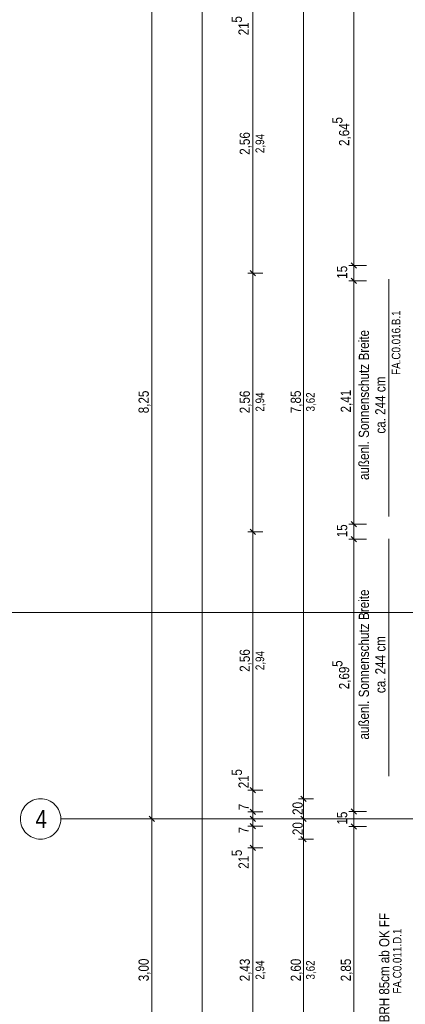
# Model space of a CAD drawing. Extents: x -500 to 300, y 62 to 1162.
# Tile 36 of 90: x -395 to -319, y 573 to 768. Entities that reach past the tile are written whole.
import ezdxf
from ezdxf.lldxf.tags import DXFTag

# ---------------------------------------------------------------- set-up
doc = ezdxf.new("R2010")
doc.units = 0
doc.layers.get('0').update_dxf_attribs({"lineweight": 13})
for name, color, linetype, lineweight, true_color in [('30 -33 Aussenwände- 7 Fassade_ Elemente', 7, 'Continuous', 9, 0x00aacc), ('70 -72 Beschriftung- 1 Beschriftung allgemein', 7, 'Continuous', 9, 0xff6633), ('70 -75 Raumstempel-2 Verweislinie', 7, 'Continuous', 9, 0xff6600), ('70 -76 Bemaßung- 2 Allgemein', 9, 'Continuous', 5, 0x808080)]:
    doc.layers.add(name, color=color, linetype=linetype, lineweight=lineweight, true_color=true_color)
doc.layers.add('30 -33 Aussenwände- 8 Sonnenschutz', color=7, linetype='Continuous', lineweight=9)
doc.layers.add('70 -71 Achsen- 1 Gebäudeachsen', color=7, linetype='STRICHPUNKT2-A06G93K98I', lineweight=18)
doc.styles.get("Standard").update_dxf_attribs({"font": 'ARIALN.TTF'})
tags = doc.linetypes.add('STRICHPUNKT2-A06G93K98I', pattern=[12.7, 6.35, -3.175, 0, -3.175]).pattern_tags.tags
tags[10:11] = [DXFTag(74, 4), DXFTag(75, 0), DXFTag(340, '0'), DXFTag(46, 0.0), DXFTag(50, 0.0), DXFTag(44, 0.0), DXFTag(45, 0.0)]
tags[8:9] = [DXFTag(74, 4), DXFTag(75, 0), DXFTag(340, '0'), DXFTag(46, 0.0), DXFTag(50, 0.0), DXFTag(44, 0.0), DXFTag(45, 0.0)]
tags[6:7] = [DXFTag(74, 4), DXFTag(75, 0), DXFTag(340, '0'), DXFTag(46, 0.0), DXFTag(50, 0.0), DXFTag(44, 0.0), DXFTag(45, 0.0)]
tags[4:5] = [DXFTag(74, 4), DXFTag(75, 0), DXFTag(340, '0'), DXFTag(46, 0.0), DXFTag(50, 0.0), DXFTag(44, 0.0), DXFTag(45, 0.0)]

# ---------------------------------------------------------------- blocks, each defined once
blk = doc.blocks.new('Referenz-A06G93KB8I')
at = {"layer": '30 -33 Aussenwände- 8 Sonnenschutz', "color": 0, "linetype": 'Continuous', "lineweight": -2, "ltscale": 0.13}
for p, q in [((-322.31, 716.35), (-322.31, 669.35)), ((-322.31, 664.95), (-322.31, 617.95))]:
    blk.add_line(p, q, dxfattribs=at)
at = {"layer": '70 -71 Achsen- 1 Gebäudeachsen', "color": 0, "linetype": 'Continuous', "lineweight": -2, "ltscale": 0.13}
for p, q in [((-394.07, 612.28), (-393.78, 612.55)), ((-393.78, 612.55), (-393.46, 612.78)), ((-393.46, 612.78), (-393.12, 612.98)), ((-393.12, 612.98), (-392.77, 613.15)), ((-392.77, 613.15), (-392.4, 613.28)), ((-392.4, 613.28), (-392.02, 613.38)), ((-392.02, 613.38), (-391.63, 613.43)), ((-391.63, 613.43), (-391.24, 613.45)), ((-391.24, 613.45), (-390.85, 613.43)), ((-390.85, 613.43), (-390.46, 613.38)), ((-390.46, 613.38), (-390.08, 613.28)), ((-390.08, 613.28), (-389.71, 613.15)), ((-389.71, 613.15), (-389.35, 612.98)), ((-389.35, 612.98), (-389.02, 612.78)), ((-389.02, 612.78), (-388.7, 612.55)), ((-388.7, 612.55), (-388.41, 612.28)), ((-395.16, 610.23), (-395.07, 610.61)), ((-395.07, 610.61), (-394.93, 610.98)), ((-394.93, 610.98), (-394.77, 611.34)), ((-394.77, 611.34), (-394.56, 611.68)), ((-394.56, 611.68), (-394.33, 611.99)), ((-394.33, 611.99), (-394.07, 612.28)), ((-388.41, 612.28), (-388.15, 611.99)), ((-388.15, 611.99), (-387.91, 611.68)), ((-387.91, 611.68), (-387.71, 611.34)), ((-387.71, 611.34), (-387.54, 610.98)), ((-387.54, 610.98), (-387.41, 610.61)), ((-387.41, 610.61), (-387.32, 610.23)), ((-395.24, 609.45), (-395.22, 609.85)), ((-395.22, 609.06), (-395.24, 609.45)), ((-395.22, 609.85), (-395.16, 610.23)), ((-395.16, 608.67), (-395.22, 609.06)), ((-395.07, 608.29), (-395.16, 608.67)), ((-387.32, 608.67), (-387.41, 608.29)), ((-387.32, 610.23), (-387.26, 609.85)), ((-387.26, 609.06), (-387.32, 608.67)), ((-387.26, 609.85), (-387.24, 609.45)), ((-387.24, 609.45), (-387.26, 609.06)), ((-394.93, 607.92), (-395.07, 608.29)), ((-394.77, 607.57), (-394.93, 607.92)), ((-394.56, 607.23), (-394.77, 607.57)), ((-394.33, 606.92), (-394.56, 607.23)), ((-394.07, 606.63), (-394.33, 606.92)), ((-393.78, 606.36), (-394.07, 606.63)), ((-388.41, 606.63), (-388.7, 606.36)), ((-388.15, 606.92), (-388.41, 606.63)), ((-387.91, 607.23), (-388.15, 606.92)), ((-387.71, 607.57), (-387.91, 607.23)), ((-387.54, 607.92), (-387.71, 607.57)), ((-387.41, 608.29), (-387.54, 607.92)), ((-393.46, 606.13), (-393.78, 606.36)), ((-393.12, 605.93), (-393.46, 606.13)), ((-392.77, 605.76), (-393.12, 605.93)), ((-392.4, 605.63), (-392.77, 605.76)), ((-392.02, 605.53), (-392.4, 605.63)), ((-391.63, 605.47), (-392.02, 605.53)), ((-391.24, 605.45), (-391.63, 605.47)), ((-390.85, 605.47), (-391.24, 605.45)), ((-390.46, 605.53), (-390.85, 605.47)), ((-390.08, 605.63), (-390.46, 605.53)), ((-389.71, 605.76), (-390.08, 605.63)), ((-389.35, 605.93), (-389.71, 605.76)), ((-389.02, 606.13), (-389.35, 605.93)), ((-388.7, 606.36), (-389.02, 606.13))]:
    blk.add_line(p, q, dxfattribs=at)
at = {"layer": '70 -71 Achsen- 1 Gebäudeachsen', "color": 0, "linetype": 'STRICHPUNKT2-A06G93K98I', "lineweight": -2, "ltscale": 0.13}
blk.add_line((-387.24, 609.45), (76.5, 609.45), dxfattribs=at)
at = {"layer": '70 -75 Raumstempel-2 Verweislinie', "color": 0, "linetype": 'Continuous', "lineweight": -2, "ltscale": 0.13}
blk.add_line((-407.24, 650.35), (-139.46, 650.35), dxfattribs=at)
at = {"layer": '70 -76 Bemaßung- 2 Allgemein', "color": 0, "linetype": 'Continuous', "lineweight": -2, "ltscale": 0.13}
for p, q in [((-359.24, 220.51), (-359.24, 833.39)), ((-369.24, 610.51), (-369.24, 773.39)), ((-329.24, 720.11), (-329.24, 770.89)), ((-349.24, 769.25), (-349.24, 767.69)), ((-349.24, 769.25), (-349.24, 767.69)), ((-339.24, 614.51), (-339.24, 769.39)), ((-349.24, 767.69), (-349.24, 766.63)), ((-349.24, 718.61), (-349.24, 767.69)), ((-328.71, 718.52), (-329.77, 719.58)), ((-328.71, 718.52), (-329.77, 719.58)), ((-329.24, 720.11), (-329.24, 721.17)), ((-329.24, 718.05), (-329.24, 720.11)), ((-329.24, 718.05), (-329.24, 720.11)), ((-348.71, 717.02), (-349.77, 718.08)), ((-349.77, 718.08), (-348.71, 717.02)), ((-349.24, 717.05), (-349.24, 718.61)), ((-349.24, 718.05), (-349.24, 716.49)), ((-326.74, 719.05), (-330.24, 719.05)), ((-326.74, 719.05), (-330.24, 719.05)), ((-329.24, 716.05), (-329.24, 719.05)), ((-347.24, 717.55), (-350.24, 717.55)), ((-347.24, 717.55), (-350.24, 717.55)), ((-349.24, 667.41), (-349.24, 716.49)), ((-326.74, 716.05), (-330.24, 716.05)), ((-326.74, 716.05), (-330.24, 716.05)), ((-329.77, 716.58), (-328.71, 715.52)), ((-329.77, 716.58), (-328.71, 715.52)), ((-329.24, 717.05), (-329.24, 714.99)), ((-329.24, 717.05), (-329.24, 714.99)), ((-329.24, 668.91), (-329.24, 714.99)), ((-329.24, 714.99), (-329.24, 713.93)), ((-329.24, 668.91), (-329.24, 669.97)), ((-329.24, 666.85), (-329.24, 668.91)), ((-329.24, 666.85), (-329.24, 668.91)), ((-349.24, 665.85), (-349.24, 667.41)), ((-326.74, 667.85), (-330.24, 667.85)), ((-326.74, 667.85), (-330.24, 667.85)), ((-328.71, 667.32), (-329.77, 668.38)), ((-328.71, 667.32), (-329.77, 668.38)), ((-329.24, 664.85), (-329.24, 667.85)), ((-347.24, 666.35), (-350.24, 666.35)), ((-347.24, 666.35), (-350.24, 666.35)), ((-349.77, 666.88), (-348.71, 665.82)), ((-348.71, 665.82), (-349.77, 666.88)), ((-349.24, 666.85), (-349.24, 665.29)), ((-349.24, 616.21), (-349.24, 665.29)), ((-329.77, 665.38), (-328.71, 664.32)), ((-329.77, 665.38), (-328.71, 664.32)), ((-329.24, 665.85), (-329.24, 663.79)), ((-329.24, 665.85), (-329.24, 663.79)), ((-326.74, 664.85), (-330.24, 664.85)), ((-326.74, 664.85), (-330.24, 664.85)), ((-329.24, 663.79), (-329.24, 662.73)), ((-329.24, 612.01), (-329.24, 663.79)), ((-349.24, 616.21), (-349.24, 617.27)), ((-349.24, 614.65), (-349.24, 616.21)), ((-349.24, 614.65), (-349.24, 616.21)), ((-347.24, 615.15), (-350.24, 615.15)), ((-347.24, 615.15), (-350.24, 615.15)), ((-348.71, 614.62), (-349.77, 615.68)), ((-348.71, 614.62), (-349.77, 615.68)), ((-349.24, 610.85), (-349.24, 615.15)), ((-339.24, 612.95), (-339.24, 614.51)), ((-349.24, 611.91), (-349.24, 612.97)), ((-337.24, 613.45), (-340.24, 613.45)), ((-337.24, 613.45), (-340.24, 613.45)), ((-339.77, 613.98), (-338.71, 612.92)), ((-338.71, 612.92), (-339.77, 613.98)), ((-339.24, 613.95), (-339.24, 612.39)), ((-339.24, 610.51), (-339.24, 612.39)), ((-329.24, 612.01), (-329.24, 613.07)), ((-369.24, 608.95), (-369.24, 610.51)), ((-347.24, 610.85), (-350.24, 610.85)), ((-347.24, 610.85), (-350.24, 610.85)), ((-348.71, 610.32), (-349.77, 611.38)), ((-349.77, 611.38), (-348.71, 610.32)), ((-349.24, 610.35), (-349.24, 611.91)), ((-349.24, 610.51), (-349.24, 611.57)), ((-349.24, 611.35), (-349.24, 609.79)), ((-349.24, 609.45), (-349.24, 610.85)), ((-349.24, 608.95), (-349.24, 610.51)), ((-339.24, 608.95), (-339.24, 610.51)), ((-326.74, 610.95), (-330.24, 610.95)), ((-326.74, 610.95), (-330.24, 610.95)), ((-328.71, 610.42), (-329.77, 611.48)), ((-328.71, 610.42), (-329.77, 611.48)), ((-329.24, 609.95), (-329.24, 612.01)), ((-329.24, 609.95), (-329.24, 612.01)), ((-329.24, 607.95), (-329.24, 610.95)), ((-367.24, 609.45), (-370.24, 609.45)), ((-367.24, 609.45), (-370.24, 609.45)), ((-368.71, 608.92), (-369.77, 609.98)), ((-369.77, 609.98), (-368.71, 608.92)), ((-369.24, 609.95), (-369.24, 608.39)), ((-347.24, 609.45), (-350.24, 609.45)), ((-347.24, 609.45), (-350.24, 609.45)), ((-349.77, 609.98), (-348.71, 608.92)), ((-348.71, 608.92), (-349.77, 609.98)), ((-348.71, 607.52), (-349.77, 608.58)), ((-349.77, 608.58), (-348.71, 607.52)), ((-349.24, 609.11), (-349.24, 610.17)), ((-349.24, 609.95), (-349.24, 608.39)), ((-349.24, 609.79), (-349.24, 608.73)), ((-349.24, 608.05), (-349.24, 609.45)), ((-349.24, 607.55), (-349.24, 609.11)), ((-349.24, 608.55), (-349.24, 606.99)), ((-337.24, 609.45), (-340.24, 609.45)), ((-337.24, 609.45), (-340.24, 609.45)), ((-338.71, 608.92), (-339.77, 609.98)), ((-339.77, 609.98), (-338.71, 608.92)), ((-339.24, 609.95), (-339.24, 608.39)), ((-329.77, 608.48), (-328.71, 607.42)), ((-329.77, 608.48), (-328.71, 607.42)), ((-329.24, 608.95), (-329.24, 606.89)), ((-329.24, 608.95), (-329.24, 606.89)), ((-369.24, 550.51), (-369.24, 608.39)), ((-347.24, 608.05), (-350.24, 608.05)), ((-347.24, 608.05), (-350.24, 608.05)), ((-349.24, 608.39), (-349.24, 607.33)), ((-349.24, 603.75), (-349.24, 608.05)), ((-349.24, 606.99), (-349.24, 605.93)), ((-339.24, 606.51), (-339.24, 608.39)), ((-339.24, 604.95), (-339.24, 606.51)), ((-326.74, 607.95), (-330.24, 607.95)), ((-326.74, 607.95), (-330.24, 607.95)), ((-329.24, 606.89), (-329.24, 605.83)), ((-329.24, 552.01), (-329.24, 606.89)), ((-337.24, 605.45), (-340.24, 605.45)), ((-337.24, 605.45), (-340.24, 605.45)), ((-338.71, 604.92), (-339.77, 605.98)), ((-339.77, 605.98), (-338.71, 604.92)), ((-339.24, 605.95), (-339.24, 604.39)), ((-347.24, 603.75), (-350.24, 603.75)), ((-347.24, 603.75), (-350.24, 603.75)), ((-349.77, 604.28), (-348.71, 603.22)), ((-349.77, 604.28), (-348.71, 603.22)), ((-349.24, 604.25), (-349.24, 602.69)), ((-349.24, 604.25), (-349.24, 602.69)), ((-349.24, 602.69), (-349.24, 601.63)), ((-349.24, 556.21), (-349.24, 602.69)), ((-339.24, 554.51), (-339.24, 604.39))]:
    blk.add_line(p, q, dxfattribs=at)
at = {"layer": '30 -33 Aussenwände- 7 Fassade_ Elemente', "color": 0, "linetype": 'ByBlock', "lineweight": -2, "ltscale": 0.13, "insert": (-324.24, 569.19), "char_height": 2, "attachment_point": 1, "rotation": 90}
blk.add_mtext('{\\fArial Narrow;BRH 85cm ab OK FF}', dxfattribs=at)
at = {"layer": '30 -33 Aussenwände- 8 Sonnenschutz', "color": 0, "linetype": 'Continuous', "lineweight": -2, "ltscale": 0.13, "char_height": 2.0138, "attachment_point": 1, "rotation": 90}
for s, insert in [('{\\fArial Narrow;Breite}', (-328.28, 700.27)), ('{\\fArial Narrow;Sonnenschutz}', (-328.28, 684.94)), ('{\\fArial Narrow;cm}', (-325.02, 693.99)), ('{\\fArial Narrow;244}', (-325.02, 689.48)), ('{\\fArial Narrow;ca.}', (-325.02, 685.78)), ('{\\fArial Narrow;außenl.}', (-328.28, 676.58)), ('{\\fArial Narrow;Breite}', (-328.28, 648.87)), ('{\\fArial Narrow;Sonnenschutz}', (-328.28, 633.54)), ('{\\fArial Narrow;cm}', (-325.02, 642.59)), ('{\\fArial Narrow;244}', (-325.02, 638.08)), ('{\\fArial Narrow;ca.}', (-325.02, 634.38)), ('{\\fArial Narrow;außenl.}', (-328.28, 625.18))]:
    blk.add_mtext(s, dxfattribs=dict(at, insert=insert))
at = {"layer": '70 -71 Achsen- 1 Gebäudeachsen', "color": 0, "linetype": 'Continuous', "lineweight": -2, "ltscale": 0.13, "insert": (-392.24, 611.22), "char_height": 3.5241, "attachment_point": 1}
blk.add_mtext('{\\fArial Narrow;4}', dxfattribs=at)
at = {"layer": '70 -72 Beschriftung- 1 Beschriftung allgemein', "color": 0, "linetype": 'Continuous', "lineweight": -2, "ltscale": 0.13, "char_height": 1.7, "attachment_point": 1, "rotation": 90}
for s, insert in [('{\\fArial Narrow;FA.C0.016.B.1}', (-321.75, 697.4)), ('{\\fArial Narrow;FA.C0.011.D.1}', (-321.53, 574.86))]:
    blk.add_mtext(s, dxfattribs=dict(at, insert=insert))
at = {"layer": '70 -76 Bemaßung- 2 Allgemein', "color": 0, "linetype": 'Continuous', "lineweight": -2, "ltscale": 0.13, "attachment_point": 1, "rotation": 90}
for s, insert, char_height in [('{\\fArial Narrow;5}', (-353.42, 767.17), 2.0138), ('{\\fArial Narrow;21}', (-352.08, 764.67), 2.0138), ('{\\fArial Narrow;5}', (-333.53, 747.17), 2.0138), ('{\\fArial Narrow;2,64}', (-332.19, 742.74), 2.0138), ('{\\fArial Narrow;2,56}', (-351.85, 740.99), 2.0138), ('{\\fArial Narrow;2,94}', (-348.7, 741.33), 1.7), ('{\\fArial Narrow;15}', (-332.59, 716.44), 2.0138), ('{\\fArial Narrow;8,25}', (-371.85, 689.8), 2.0138), ('{\\fArial Narrow;2,56}', (-351.85, 689.79), 2.0138), ('{\\fArial Narrow;2,94}', (-348.7, 690.13), 1.7), ('{\\fArial Narrow;7,85}', (-341.75, 689.81), 2.0138), ('{\\fArial Narrow;3,62}', (-338.7, 690.15), 1.7), ('{\\fArial Narrow;2,41}', (-331.85, 689.96), 2.0138), ('{\\fArial Narrow;15}', (-332.59, 665.24), 2.0138), ('{\\fArial Narrow;2,56}', (-351.85, 638.59), 2.0138), ('{\\fArial Narrow;2,94}', (-348.7, 638.93), 1.7), ('{\\fArial Narrow;5}', (-333.53, 639.57), 2.0138), ('{\\fArial Narrow;2,69}', (-332.19, 635.14), 2.0138), ('{\\fArial Narrow;5}', (-353.42, 618.04), 2.0138), ('{\\fArial Narrow;21}', (-352.08, 615.54), 2.0138), ('{\\fArial Narrow;7}', (-352.06, 611.17), 2.0138), ('{\\fArial Narrow;20}', (-341.39, 610.26), 2.0138), ('{\\fArial Narrow;15}', (-332.59, 608.34), 2.0138), ('{\\fArial Narrow;20}', (-341.39, 606.26), 2.0138), ('{\\fArial Narrow;7}', (-352.06, 606.59), 2.0138), ('{\\fArial Narrow;5}', (-353.42, 602.09), 2.0138), ('{\\fArial Narrow;21}', (-352.08, 599.59), 2.0138), ('{\\fArial Narrow;3,00}', (-371.85, 577.31), 2.0138), ('{\\fArial Narrow;2,43}', (-351.85, 577.29), 2.0138), ('{\\fArial Narrow;2,94}', (-348.7, 577.63), 1.7), ('{\\fArial Narrow;2,60}', (-341.75, 577.29), 2.0138), ('{\\fArial Narrow;3,62}', (-338.7, 577.65), 1.7), ('{\\fArial Narrow;2,85}', (-331.85, 577.29), 2.0138)]:
    blk.add_mtext(s, dxfattribs=dict(at, insert=insert, char_height=char_height))

msp = doc.modelspace()

# ---------------------------------------------------------------- block references
at = {"color": 8, "lineweight": 13, "ltscale": 0.13, "true_color": 0x808080}
msp.add_blockref('Referenz-A06G93KB8I', (0, 0), dxfattribs=at)

doc.saveas('drawing.dxf')
